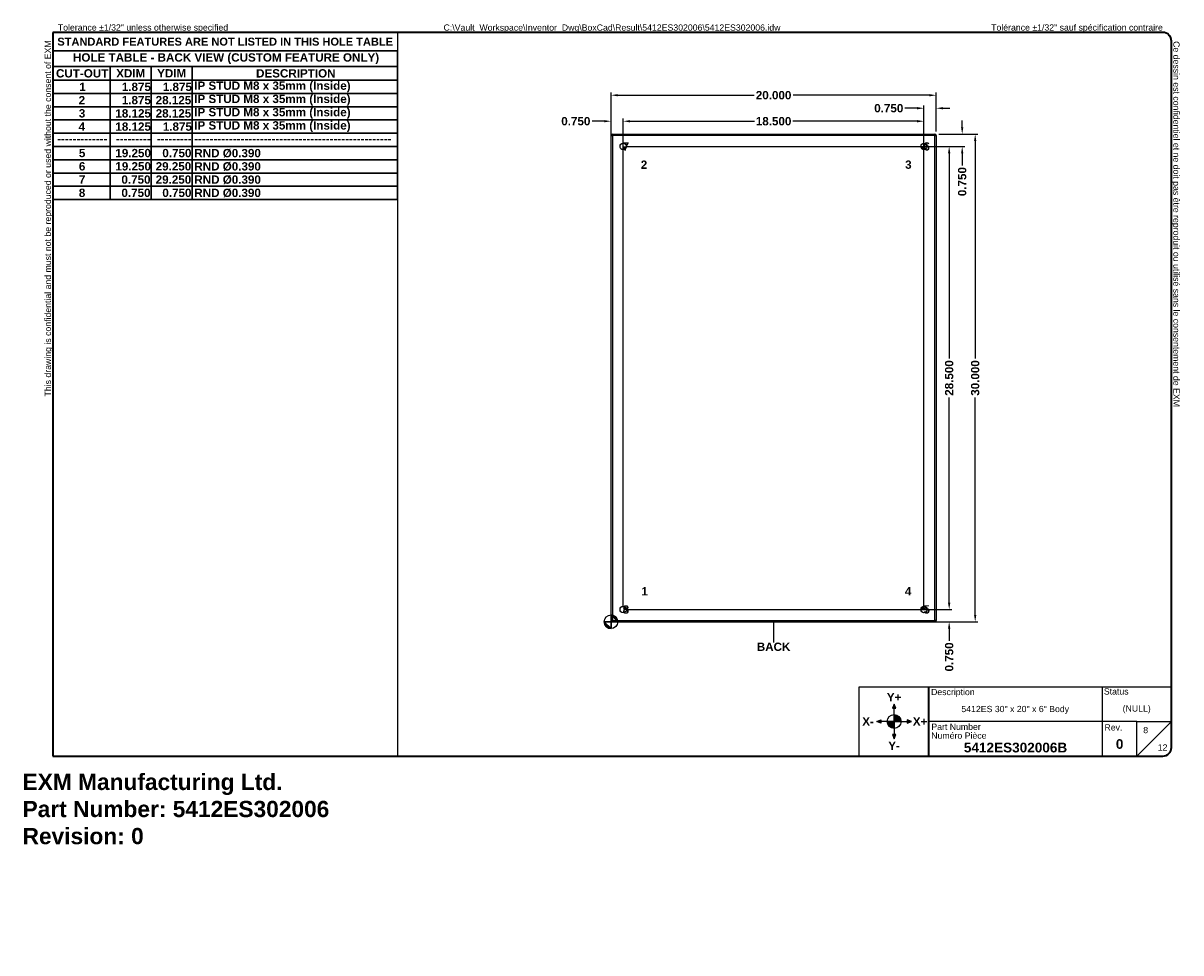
# Model space of a CAD drawing. Header units: inches. Extents: x 0 to 71.2, y -11 to 46.2.
import ezdxf

# ---------------------------------------------------------------- set-up
doc = ezdxf.new("R2010")
doc.units = ezdxf.units.IN
doc.header["$LTSCALE"] = 4.266667
doc.header["$MEASUREMENT"] = 0
doc.layers.get('0').update_dxf_attribs({"lineweight": 25})
for name, color, linetype, lineweight in [('Dimensions(ANSI)', 7, 'Continuous', 25), ('Sketch Geometry(ANSI)', 7, 'Continuous', 25), ('Symbols(ANSI)', 7, 'Continuous', 25), ('Visible Edges(ANSI)', 7, 'Continuous', 25), ('Visible Tangent Edges(ANSI)', 7, 'Continuous', 25)]:
    doc.layers.add(name, color=color, linetype=linetype, lineweight=lineweight)
doc.layers.add('Hatch', color=179, linetype='Continuous', lineweight=9, true_color=0x1e1e47)
doc.styles.add('Current-ANSI', font='arial.ttf')
doc.styles.add('Dimension-ANSI', font='arialbd.ttf')
doc.styles.get("Standard").update_dxf_attribs({"font": 'arialbd.ttf'})
doc.styles.add('Text Style44', font='arialbd.ttf')
doc.dimstyles.new('INCH-ANSI', dxfattribs={"dimscale": 4.266667, "dimtxt": 0.12, "dimasz": 0.098425, "dimexe": 0.04, "dimexo": 0.04, "dimgap": 0.031496, "dimtad": 0, "dimtih": 1, "dimtoh": 1, "dimdec": 3, "dimzin": 0, "dimdsep": 46, "dimtxsty": 'Dimension-ANSI', "dimcen": 0.09, "dimdle": 0.312, "dimclrd": 179, "dimclre": 179, "dimclrt": 7, "dimadec": 1, "dimazin": 0, "dimtfac": 1, "dimtdec": 3, "dimtofl": 0, "dimtmove": 0, "dimatfit": 3, "dimfxl": 1, "dimtolj": 1, "dimtzin": 4, "dimlwd": 25, "dimlwe": 25, "dimarcsym": 0})
doc.dimstyles.new('INCH-ANSI-VERTICAL', dxfattribs={"dimscale": 4.266667, "dimtxt": 0.12, "dimasz": 0.098425, "dimexe": 0.04, "dimexo": 0.04, "dimgap": 0.031496, "dimtad": 0, "dimtih": 1, "dimtoh": 1, "dimdec": 3, "dimzin": 0, "dimdsep": 46, "dimtxsty": 'Dimension-ANSI', "dimcen": 0.09, "dimdle": 0.312, "dimclrd": 179, "dimclre": 179, "dimclrt": 7, "dimadec": 1, "dimazin": 0, "dimtfac": 1, "dimtdec": 3, "dimtofl": 0, "dimtmove": 0, "dimatfit": 3, "dimfxl": 1, "dimtolj": 1, "dimtzin": 4, "dimlwd": 25, "dimlwe": 25, "dimarcsym": 0})

# ---------------------------------------------------------------- blocks, each defined once
blk = doc.blocks.new('Borders EXM - B (Inch) - B')
at = {"layer": 'Sketch Geometry(ANSI)', "linetype": 'Continuous', "lineweight": 35}
for p, q in [((16.438, 10.692), (0.437, 10.692)), ((0.437, 10.692), (0.437, 0.255)), ((16.562, 0.38), (16.562, 10.567)), ((0.437, 0.255), (16.438, 0.255))]:
    blk.add_line(p, q, dxfattribs=at)
at = {"layer": 'Sketch Geometry(ANSI)'}
for p, q in [((5.406, 10.692), (5.406, 0.255)), ((0.437, 10.428), (5.406, 10.428))]:
    blk.add_line(p, q, dxfattribs=at)
at = {"layer": 'Sketch Geometry(ANSI)', "linetype": 'Continuous', "lineweight": 35}
for centre, start, end in [((16.438, 10.567), 0, 90), ((16.438, 0.38), 270, 0)]:
    blk.add_arc(centre, 0.125, start, end, dxfattribs=at)
at = {"layer": 'Symbols(ANSI)', "color": 7, "char_height": 0.09, "attachment_point": 7, "style": 'Current-ANSI'}
for s, insert, rotation in [('This drawing is confidential and must not be reproduced or used without the consent of EXM', (0.437, 5.442), 90), ('Ce dessin est confidentiel et ne doit pas être reproduit ou utilisé sans le consentement de EXM', (16.562, 10.567), 270)]:
    blk.add_mtext(s, dxfattribs=dict(at, insert=insert, rotation=rotation))
for s, insert in [('Tolerance ±1/32" unless otherwise specified', (0.509, 10.692)), ('Tolérance ±1/32" sauf spécification contraire', (13.963, 10.692))]:
    blk.add_mtext(s, dxfattribs=dict(at, insert=insert))
at = {"layer": 'Symbols(ANSI)', "color": 7, "insert": (2.921, 10.559), "char_height": 0.114, "width": 4.96908, "attachment_point": 5, "style": 'Dimension-ANSI'}
blk.add_mtext('\\fArial|b1|i0;{\\H0.1140;STANDARD FEATURES ARE NOT LISTED IN THIS HOLE TABLE}', dxfattribs=at)
at = {"layer": 'Symbols(ANSI)', "color": 7, "style": 'Current-ANSI'}
blk.add_attdef('FILENAME_AND_PATH_001', (6.069, 10.718), '', height=0.09, dxfattribs=at)
blk = doc.blocks.new('Title Blocks EXM-2 - ANSI B')
at = {"layer": 'Hatch'}
for points in [[(12.725, 0.94), (12.75, 0.94), (12.75, 1)], [(12.775, 0.94), (12.75, 1), (12.75, 0.94)], [(12.56, 0.75), (12.56, 0.775), (12.5, 0.75)], [(12.56, 0.75), (12.5, 0.75), (12.56, 0.725)], [(12.94, 0.75), (13, 0.75), (12.94, 0.775)], [(12.94, 0.75), (12.94, 0.725), (13, 0.75)], [(12.75, 0.56), (12.725, 0.56), (12.75, 0.5)], [(12.75, 0.56), (12.75, 0.5), (12.775, 0.56)]]:
    blk.add_hatch(color=7, dxfattribs=at).paths.add_polyline_path(points)
h = blk.add_hatch(color=7, dxfattribs=at)
edge = h.paths.add_edge_path()
edge.add_line((12.75, 0.85), (12.75, 0.75))
edge.add_line((12.75, 0.75), (12.85, 0.75))
edge.add_arc((12.75, 0.75), 0.1, 0, 90)
h = blk.add_hatch(color=7, dxfattribs=at)
edge = h.paths.add_edge_path()
edge.add_line((12.75, 0.65), (12.75, 0.75))
edge.add_line((12.75, 0.75), (12.65, 0.75))
edge.add_arc((12.75, 0.75), 0.1, 180, 270)
at = {"layer": 'Sketch Geometry(ANSI)'}
for p, q in [((12.249, 1.25), (16.749, 1.25)), ((12.249, 0.25), (12.249, 1.25)), ((15.749, 1.25), (15.749, 0.75)), ((16.749, 1.25), (16.749, 0.375)), ((12.75, 1), (12.725, 0.94)), ((12.725, 0.94), (12.775, 0.94)), ((12.75, 0.85), (12.75, 1)), ((12.775, 0.94), (12.75, 1)), ((12.75, 0.75), (12.75, 0.85)), ((12.5, 0.75), (12.56, 0.775)), ((12.65, 0.75), (12.5, 0.75)), ((12.56, 0.725), (12.5, 0.75)), ((12.56, 0.775), (12.56, 0.725)), ((12.75, 0.75), (12.65, 0.75)), ((12.75, 0.75), (12.85, 0.75)), ((12.75, 0.75), (12.75, 0.65)), ((12.85, 0.75), (13, 0.75)), ((13, 0.75), (12.94, 0.775)), ((12.94, 0.775), (12.94, 0.725)), ((12.94, 0.725), (13, 0.75)), ((15.749, 0.75), (13.249, 0.75)), ((16.249, 0.75), (15.749, 0.75)), ((15.749, 0.75), (15.749, 0.25)), ((16.249, 0.25), (16.249, 0.75)), ((16.249, 0.75), (16.749, 0.75)), ((16.249, 0.25), (16.749, 0.75)), ((12.775, 0.56), (12.725, 0.56)), ((12.725, 0.56), (12.75, 0.5)), ((12.75, 0.65), (12.75, 0.5)), ((12.75, 0.5), (12.775, 0.56)), ((13.249, 0.25), (12.249, 0.25)), ((16.624, 0.25), (13.249, 0.25))]:
    blk.add_line(p, q, dxfattribs=at)
at = {"layer": 'Sketch Geometry(ANSI)', "linetype": 'Continuous', "lineweight": 35}
blk.add_line((13.249, 0.25), (13.249, 1.25), dxfattribs=at)
at = {"layer": 'Sketch Geometry(ANSI)'}
blk.add_circle((12.75, 0.75), 0.1, dxfattribs=at)
blk.add_arc((16.624, 0.375), 0.125, 270, 0, dxfattribs=at)
at = {"layer": 'Symbols(ANSI)', "color": 7}
for s, insert, char_height, attachment_point, style in [('Description', (13.283, 1.103), 0.09, 7, 'Current-ANSI'), ('Status', (15.774, 1.137), 0.09, 7, 'Current-ANSI'), ('\\fArial|b1|i0;Y+', (12.75, 1.1), 0.12, 5, 'Dimension-ANSI'), ('\\fArial|b1|i0;X-', (12.375, 0.75), 0.12, 5, 'Dimension-ANSI'), ('\\fArial|b1|i0;X+', (13.125, 0.75), 0.12, 5, 'Dimension-ANSI'), ('Part Number', (13.287, 0.627), 0.09, 7, 'Current-ANSI'), ('Numéro Pièce', (13.286, 0.5), 0.09, 7, 'Current-ANSI'), ('\\fArial|b1|i0;Y-', (12.75, 0.4), 0.12, 5, 'Dimension-ANSI')]:
    blk.add_mtext(s, dxfattribs=dict(at, insert=insert, char_height=char_height, attachment_point=attachment_point, style=style))
at = {"layer": 'Symbols(ANSI)', "color": 7, "insert": (15.783, 0.618), "char_height": 0.09, "width": 0.25854, "attachment_point": 7, "style": 'Current-ANSI'}
blk.add_mtext('Rev.', dxfattribs=at)
at = {"layer": 'Symbols(ANSI)', "color": 7}
for tag, p, height, style in [('IDW_DESC_IAM_001', (13.72, 0.885), 0.09, 'Current-ANSI'), ('DESIGN_STATE_001', (16.045, 0.893), 0.09, 'Current-ANSI'), ('Sheet_Number_001', (16.342, 0.581), 0.09, 'Current-ANSI'), ('IDW_NAME_IAM_001', (13.756, 0.304), 0.14, 'Text Style44'), ('IDW_REV_001', (15.947, 0.355), 0.14, 'Text Style44'), ('Number_of_sheets_001', (16.551, 0.33), 0.09, 'Current-ANSI')]:
    blk.add_attdef(tag, p, '', height=height, dxfattribs=dict(at, style=style))
blk = doc.blocks.new('Origin Indicator Symbol5')
at = {"layer": 'Dimensions(ANSI)'}
h = blk.add_hatch(color=7, dxfattribs=at)
edge = h.paths.add_edge_path(flags=0)
edge.add_line((8.483, 2.095), (8.385, 2.193))
edge.add_arc((8.483, 2.193), 0.0984, 180, 270)
h = blk.add_hatch(color=7, dxfattribs=at)
edge = h.paths.add_edge_path(flags=0)
edge.add_line((8.483, 2.291), (8.581, 2.193))
edge.add_arc((8.483, 2.193), 0.0984, 0, 90)
at = {"layer": 'Dimensions(ANSI)', "color": 7, "linetype": 'Continuous'}
for p, q in [((8.483, 2.095), (8.385, 2.193)), ((8.483, 2.291), (8.581, 2.193))]:
    blk.add_line(p, q, dxfattribs=at)
at = {"layer": 'Dimensions(ANSI)', "color": 7, "linetype": 'Continuous', "flags": 128}
for points in [[(8.483, 2.193), (8.483, 2.095), (8.385, 2.193), (8.483, 2.193)], [(8.483, 2.193), (8.385, 2.193), (8.483, 2.193), (8.483, 2.193)], [(8.483, 2.193), (8.581, 2.193), (8.483, 2.291), (8.483, 2.193)], [(8.483, 2.193), (8.483, 2.291), (8.483, 2.095), (8.483, 2.193)]]:
    blk.add_lwpolyline(points, dxfattribs=at)
at = {"layer": 'Dimensions(ANSI)', "color": 7, "linetype": 'Continuous'}
blk.add_circle((8.483, 2.193), 0.0984, dxfattribs=at)
for start, end in [(180, 270), (0, 90)]:
    blk.add_arc((8.483, 2.193), 0.0984, start, end, dxfattribs=at)
at = {"layer": 'Dimensions(ANSI)', "color": 7}
for points in [[(8.483, 2.193), (8.483, 2.095), (8.385, 2.193), (8.483, 2.193)], [(8.483, 2.193), (8.385, 2.193), (8.483, 2.193)], [(8.483, 2.193), (8.581, 2.193), (8.483, 2.291), (8.483, 2.193)], [(8.483, 2.193), (8.483, 2.291), (8.483, 2.095), (8.483, 2.193)]]:
    blk.add_solid(points, dxfattribs=at)
blk = doc.blocks.new('Leader Text2')
at = {"layer": 'Symbols(ANSI)', "color": 7, "insert": (8.921, 2.572), "char_height": 0.12, "attachment_point": 7, "style": 'Dimension-ANSI'}
blk.add_mtext('1', dxfattribs=at)
blk = doc.blocks.new('Leader Text3')
at = {"layer": 'Symbols(ANSI)', "color": 7, "insert": (8.912, 8.725), "char_height": 0.12, "attachment_point": 7, "style": 'Dimension-ANSI'}
blk.add_mtext('2', dxfattribs=at)
blk = doc.blocks.new('Leader Text4')
at = {"layer": 'Symbols(ANSI)', "color": 7, "insert": (12.723, 8.724), "char_height": 0.12, "attachment_point": 7, "style": 'Dimension-ANSI'}
blk.add_mtext('3', dxfattribs=at)
blk = doc.blocks.new('Leader Text5')
at = {"layer": 'Symbols(ANSI)', "color": 7, "insert": (12.719, 2.572), "char_height": 0.12, "attachment_point": 7, "style": 'Dimension-ANSI'}
blk.add_mtext('4', dxfattribs=at)
blk = doc.blocks.new('Leader Text6')
at = {"layer": 'Symbols(ANSI)', "color": 7, "insert": (12.987, 2.309), "char_height": 0.12, "attachment_point": 7, "style": 'Dimension-ANSI'}
blk.add_mtext('5', dxfattribs=at)
blk = doc.blocks.new('*D23')
at = {"layer": 'Defpoints', "color": 0, "linetype": 'Continuous', "transparency": 16777216}
for p in [(36.944, 40.157), (36.944, 38.607), (36.194, 9.357)]:
    blk.add_point(p, dxfattribs=at)
at = {"layer": 'Dimensions(ANSI)', "color": 179, "linetype": 'Continuous', "lineweight": 25, "true_color": 0x262658, "transparency": 16777216}
for p, q in [((35.774, 40.157), (35.026, 40.157)), ((36.194, 9.528), (36.194, 40.328)), ((36.944, 38.778), (36.944, 40.328)), ((37.364, 40.157), (37.784, 40.157))]:
    blk.add_line(p, q, dxfattribs=at)
at = {"layer": 'Dimensions(ANSI)', "color": 179, "linetype": 'Continuous', "true_color": 0x262658, "transparency": 16777216}
for points in [[(35.774, 40.227), (35.774, 40.087), (36.194, 40.157)], [(37.364, 40.227), (37.364, 40.087), (36.944, 40.157)]]:
    blk.add_solid(points, dxfattribs=at)
at = {"layer": 'Dimensions(ANSI)', "color": 7, "linetype": 'Continuous', "lineweight": 25, "transparency": 16777216, "insert": (34.029, 40.157), "char_height": 0.512, "attachment_point": 5, "style": 'Dimension-ANSI'}
blk.add_mtext('\\A1;0.750', dxfattribs=at)
blk = doc.blocks.new('*D24')
at = {"layer": 'Defpoints', "color": 0, "linetype": 'Continuous', "transparency": 16777216}
for p in [(36.946, 10.107), (56.994, 10.107), (36.196, 9.357)]:
    blk.add_point(p, dxfattribs=at)
at = {"layer": 'Dimensions(ANSI)', "color": 179, "linetype": 'Continuous', "lineweight": 25, "true_color": 0x262658, "transparency": 16777216}
for p, q in [((56.994, 10.527), (56.994, 10.947)), ((37.117, 10.107), (57.165, 10.107)), ((36.367, 9.357), (57.165, 9.357)), ((56.994, 8.937), (56.994, 8.189))]:
    blk.add_line(p, q, dxfattribs=at)
at = {"layer": 'Dimensions(ANSI)', "color": 179, "linetype": 'Continuous', "true_color": 0x262658, "transparency": 16777216}
for points in [[(56.924, 10.527), (57.064, 10.527), (56.994, 10.107)], [(56.924, 8.937), (57.064, 8.937), (56.994, 9.357)]]:
    blk.add_solid(points, dxfattribs=at)
at = {"layer": 'Dimensions(ANSI)', "color": 7, "linetype": 'Continuous', "lineweight": 25, "transparency": 16777216, "insert": (56.994, 7.192), "char_height": 0.512, "attachment_point": 5, "rotation": 90, "style": 'Dimension-ANSI'}
blk.add_mtext('\\A1;0.750', dxfattribs=at)
blk = doc.blocks.new('Leader Text7')
at = {"layer": 'Symbols(ANSI)', "color": 7, "insert": (12.987, 8.987), "char_height": 0.12, "attachment_point": 7, "style": 'Dimension-ANSI'}
blk.add_mtext('6', dxfattribs=at)
blk = doc.blocks.new('Leader Text8')
at = {"layer": 'Symbols(ANSI)', "color": 7, "insert": (8.651, 8.989), "char_height": 0.12, "attachment_point": 7, "style": 'Dimension-ANSI'}
blk.add_mtext('7', dxfattribs=at)
blk = doc.blocks.new('*D27')
at = {"layer": 'Defpoints', "color": 0, "linetype": 'Continuous', "transparency": 16777216}
for p in [(55.444, 40.157), (55.444, 38.607), (36.944, 10.107)]:
    blk.add_point(p, dxfattribs=at)
at = {"layer": 'Dimensions(ANSI)', "color": 179, "linetype": 'Continuous', "lineweight": 25, "true_color": 0x262658, "transparency": 16777216}
for p, q in [((36.944, 10.278), (36.944, 40.328)), ((37.364, 40.157), (45.012, 40.157)), ((55.024, 40.157), (47.377, 40.157)), ((55.444, 38.778), (55.444, 40.328))]:
    blk.add_line(p, q, dxfattribs=at)
at = {"layer": 'Dimensions(ANSI)', "color": 179, "linetype": 'Continuous', "true_color": 0x262658, "transparency": 16777216}
for points in [[(37.364, 40.227), (37.364, 40.087), (36.944, 40.157)], [(55.024, 40.227), (55.024, 40.087), (55.444, 40.157)]]:
    blk.add_solid(points, dxfattribs=at)
at = {"layer": 'Dimensions(ANSI)', "color": 7, "linetype": 'Continuous', "lineweight": 25, "transparency": 16777216, "insert": (46.194, 40.157), "char_height": 0.512, "attachment_point": 5, "style": 'Dimension-ANSI'}
blk.add_mtext('\\A1;18.500', dxfattribs=at)
blk = doc.blocks.new('*D28')
at = {"layer": 'Defpoints', "color": 0, "linetype": 'Continuous', "transparency": 16777216}
for p in [(55.446, 38.607), (56.994, 38.607), (55.446, 10.107)]:
    blk.add_point(p, dxfattribs=at)
at = {"layer": 'Dimensions(ANSI)', "color": 179, "linetype": 'Continuous', "lineweight": 25, "true_color": 0x262658, "transparency": 16777216}
for p, q in [((55.617, 38.607), (57.165, 38.607)), ((56.994, 38.187), (56.994, 25.559)), ((56.994, 10.527), (56.994, 23.155)), ((55.617, 10.107), (57.165, 10.107))]:
    blk.add_line(p, q, dxfattribs=at)
at = {"layer": 'Dimensions(ANSI)', "color": 179, "linetype": 'Continuous', "true_color": 0x262658, "transparency": 16777216}
for points in [[(56.924, 38.187), (57.064, 38.187), (56.994, 38.607)], [(56.924, 10.527), (57.064, 10.527), (56.994, 10.107)]]:
    blk.add_solid(points, dxfattribs=at)
at = {"layer": 'Dimensions(ANSI)', "color": 7, "linetype": 'Continuous', "lineweight": 25, "transparency": 16777216, "insert": (56.994, 24.357), "char_height": 0.512, "attachment_point": 5, "rotation": 90, "style": 'Dimension-ANSI'}
blk.add_mtext('\\A1;28.500', dxfattribs=at)
blk = doc.blocks.new('Leader Text9')
at = {"layer": 'Symbols(ANSI)', "color": 7, "insert": (8.651, 2.308), "char_height": 0.12, "attachment_point": 7, "style": 'Dimension-ANSI'}
blk.add_mtext('8', dxfattribs=at)
blk = doc.blocks.new('*D30')
at = {"layer": 'Defpoints', "color": 0, "linetype": 'Continuous', "transparency": 16777216}
for p in [(56.194, 40.957), (56.194, 39.357), (55.444, 10.107)]:
    blk.add_point(p, dxfattribs=at)
at = {"layer": 'Dimensions(ANSI)', "color": 179, "linetype": 'Continuous', "lineweight": 25, "true_color": 0x262658, "transparency": 16777216}
for p, q in [((55.024, 40.957), (54.276, 40.957)), ((55.444, 10.278), (55.444, 41.128)), ((56.194, 39.528), (56.194, 41.128)), ((56.614, 40.957), (57.034, 40.957))]:
    blk.add_line(p, q, dxfattribs=at)
at = {"layer": 'Dimensions(ANSI)', "color": 179, "linetype": 'Continuous', "true_color": 0x262658, "transparency": 16777216}
for points in [[(55.024, 41.027), (55.024, 40.887), (55.444, 40.957)], [(56.614, 41.027), (56.614, 40.887), (56.194, 40.957)]]:
    blk.add_solid(points, dxfattribs=at)
at = {"layer": 'Dimensions(ANSI)', "color": 7, "linetype": 'Continuous', "lineweight": 25, "transparency": 16777216, "insert": (53.279, 40.957), "char_height": 0.512, "attachment_point": 5, "style": 'Dimension-ANSI'}
blk.add_mtext('\\A1;0.750', dxfattribs=at)
blk = doc.blocks.new('*D31')
at = {"layer": 'Defpoints', "color": 0, "linetype": 'Continuous', "transparency": 16777216}
for p in [(56.196, 39.357), (57.794, 39.357), (36.946, 38.607)]:
    blk.add_point(p, dxfattribs=at)
at = {"layer": 'Dimensions(ANSI)', "color": 179, "linetype": 'Continuous', "lineweight": 25, "true_color": 0x262658, "transparency": 16777216}
for p, q in [((57.794, 39.777), (57.794, 40.197)), ((56.367, 39.357), (57.965, 39.357)), ((37.117, 38.607), (57.965, 38.607)), ((57.794, 38.187), (57.794, 37.439))]:
    blk.add_line(p, q, dxfattribs=at)
at = {"layer": 'Dimensions(ANSI)', "color": 179, "linetype": 'Continuous', "true_color": 0x262658, "transparency": 16777216}
for points in [[(57.724, 39.777), (57.864, 39.777), (57.794, 39.357)], [(57.724, 38.187), (57.864, 38.187), (57.794, 38.607)]]:
    blk.add_solid(points, dxfattribs=at)
at = {"layer": 'Dimensions(ANSI)', "color": 7, "linetype": 'Continuous', "lineweight": 25, "transparency": 16777216, "insert": (57.794, 36.442), "char_height": 0.512, "attachment_point": 5, "rotation": 90, "style": 'Dimension-ANSI'}
blk.add_mtext('\\A1;0.750', dxfattribs=at)
blk = doc.blocks.new('*D32')
at = {"layer": 'Defpoints', "color": 0, "linetype": 'Continuous', "transparency": 16777216}
for p in [(56.194, 41.757), (56.194, 39.357), (36.194, 9.357)]:
    blk.add_point(p, dxfattribs=at)
at = {"layer": 'Dimensions(ANSI)', "color": 179, "linetype": 'Continuous', "lineweight": 25, "true_color": 0x262658, "transparency": 16777216}
for p, q in [((36.194, 9.528), (36.194, 41.928)), ((36.614, 41.757), (44.993, 41.757)), ((55.774, 41.757), (47.396, 41.757)), ((56.194, 39.528), (56.194, 41.928))]:
    blk.add_line(p, q, dxfattribs=at)
at = {"layer": 'Dimensions(ANSI)', "color": 179, "linetype": 'Continuous', "true_color": 0x262658, "transparency": 16777216}
for points in [[(36.614, 41.827), (36.614, 41.687), (36.194, 41.757)], [(55.774, 41.827), (55.774, 41.687), (56.194, 41.757)]]:
    blk.add_solid(points, dxfattribs=at)
at = {"layer": 'Dimensions(ANSI)', "color": 7, "linetype": 'Continuous', "lineweight": 25, "transparency": 16777216, "insert": (46.194, 41.757), "char_height": 0.512, "attachment_point": 5, "style": 'Dimension-ANSI'}
blk.add_mtext('\\A1;20.000', dxfattribs=at)
blk = doc.blocks.new('*D33')
at = {"layer": 'Defpoints', "color": 0, "linetype": 'Continuous', "transparency": 16777216}
for p in [(56.196, 39.357), (58.594, 39.357), (36.196, 9.357)]:
    blk.add_point(p, dxfattribs=at)
at = {"layer": 'Dimensions(ANSI)', "color": 179, "linetype": 'Continuous', "lineweight": 25, "true_color": 0x262658, "transparency": 16777216}
for p, q in [((56.367, 39.357), (58.765, 39.357)), ((58.594, 38.937), (58.594, 25.554)), ((58.594, 9.777), (58.594, 23.16)), ((36.367, 9.357), (58.765, 9.357))]:
    blk.add_line(p, q, dxfattribs=at)
at = {"layer": 'Dimensions(ANSI)', "color": 179, "linetype": 'Continuous', "true_color": 0x262658, "transparency": 16777216}
for points in [[(58.524, 38.937), (58.664, 38.937), (58.594, 39.357)], [(58.524, 9.777), (58.664, 9.777), (58.594, 9.357)]]:
    blk.add_solid(points, dxfattribs=at)
at = {"layer": 'Dimensions(ANSI)', "color": 7, "linetype": 'Continuous', "lineweight": 25, "transparency": 16777216, "insert": (58.594, 24.357), "char_height": 0.512, "attachment_point": 5, "rotation": 90, "style": 'Dimension-ANSI'}
blk.add_mtext('\\A1;30.000', dxfattribs=at)
blk = doc.blocks.new('Table4')
at = {"layer": 'Symbols(ANSI)', "color": 7, "lineweight": 30}
for p, q in [((0.438, 10.428), (5.406, 10.428)), ((0.438, 10.428), (0.438, 10.202)), ((5.406, 10.428), (5.406, 10.202)), ((0.438, 10.202), (5.406, 10.202)), ((0.438, 10.202), (0.438, 10.003)), ((1.264, 10.202), (1.264, 10.003)), ((1.855, 10.202), (1.855, 10.003)), ((2.445, 10.202), (2.445, 10.003)), ((5.406, 10.202), (5.406, 10.003)), ((0.438, 10.003), (5.406, 10.003)), ((0.438, 10.003), (0.438, 8.283)), ((1.264, 10.003), (1.264, 8.283)), ((1.855, 10.003), (1.855, 8.283)), ((2.445, 10.003), (2.445, 8.283)), ((5.406, 10.003), (5.406, 8.283)), ((0.438, 9.812), (5.406, 9.812)), ((0.438, 9.621), (5.406, 9.621)), ((0.438, 9.43), (5.406, 9.43)), ((0.438, 9.239), (5.406, 9.239)), ((0.438, 9.048), (5.406, 9.048)), ((0.438, 8.857), (5.406, 8.857)), ((0.438, 8.665), (5.406, 8.665)), ((0.438, 8.474), (5.406, 8.474)), ((0.438, 8.283), (5.406, 8.283))]:
    blk.add_line(p, q, dxfattribs=at)
at = {"layer": 'Symbols(ANSI)', "color": 7, "char_height": 0.12, "attachment_point": 7, "style": 'Dimension-ANSI'}
for s, insert in [('HOLE TABLE - BACK VIEW (CUSTOM FEATURE ONLY)', (0.727, 10.236)), ('CUT-OUT', (0.482, 10.041)), ('XDIM', (1.35, 10.043)), ('YDIM', (1.94, 10.043)), ('DESCRIPTION', (3.366, 10.041)), ('1', (0.818, 9.848)), ('1.875', (1.431, 9.846)), ('1.875', (2.022, 9.846)), ('IP STUD M8 x 35mm (Inside)', (2.475, 9.829)), ('2', (0.809, 9.656)), ('1.875', (1.431, 9.655)), ('28.125', (1.919, 9.655)), ('IP STUD M8 x 35mm (Inside)', (2.475, 9.638)), ('3', (0.811, 9.464)), ('18.125', (1.338, 9.464)), ('28.125', (1.919, 9.464)), ('IP STUD M8 x 35mm (Inside)', (2.475, 9.447)), ('4', (0.808, 9.274)), ('18.125', (1.338, 9.273)), ('1.875', (2.022, 9.273)), ('IP STUD M8 x 35mm (Inside)', (2.475, 9.256)), ('-------------', (0.498, 9.1)), ('---------', (1.345, 9.1)), ('---------', (1.935, 9.1)), ('---------------------------------------------------', (2.473, 9.1)), ('5', (0.812, 8.892)), ('19.250', (1.338, 8.891)), ('0.750', (2.015, 8.891)), ('RND Ø0.390', (2.476, 8.886)), ('6', (0.812, 8.7)), ('19.250', (1.338, 8.7)), ('29.250', (1.919, 8.7)), ('RND Ø0.390', (2.476, 8.695)), ('7', (0.812, 8.511)), ('0.750', (1.425, 8.509)), ('29.250', (1.919, 8.509)), ('RND Ø0.390', (2.476, 8.504)), ('8', (0.811, 8.318)), ('0.750', (1.425, 8.318)), ('0.750', (2.015, 8.318)), ('RND Ø0.390', (2.476, 8.313))]:
    blk.add_mtext(s, dxfattribs=dict(at, insert=insert))
blk = doc.blocks.new('BACK')
at = {"layer": 'Sketch Geometry(ANSI)'}
blk.add_line((0, 0.15), (0, -0.15), dxfattribs=at)
at = {"layer": 'Symbols(ANSI)', "color": 7, "insert": (0, -0.212), "char_height": 0.12, "attachment_point": 5, "style": 'Dimension-ANSI'}
blk.add_mtext('\\fArial|b1|i0;BACK', dxfattribs=at)

msp = doc.modelspace()

# ---------------------------------------------------------------- linework, layer by layer
at = {"layer": 'Visible Edges(ANSI)'}
for p, q in [((36.1942, 9.441), (36.1942, 39.273)), ((36.2782, 39.357), (56.1102, 39.357)), ((56.1942, 39.273), (56.1942, 9.441)), ((37.0604, 38.4503), (37.0604, 38.4598)), ((37.0914, 38.4908), (37.1009, 38.4908)), ((55.2876, 38.4908), (55.2971, 38.4908)), ((55.3281, 38.4598), (55.3281, 38.4503)), ((37.0604, 10.2541), (37.0604, 10.2636)), ((37.1009, 10.2231), (37.0914, 10.2231)), ((55.2971, 10.2231), (55.2876, 10.2231)), ((55.3281, 10.2636), (55.3281, 10.2541)), ((36.2782, 9.357), (56.1102, 9.357))]:
    msp.add_line(p, q, dxfattribs=at)
for centre in [(36.9442, 38.607), (55.4442, 38.607), (36.9442, 10.107), (55.4442, 10.107)]:
    msp.add_circle(centre, 0.195, dxfattribs=at)
for centre, radius, start, end in [((36.2782, 39.273), 0.084, 90, 180), ((56.1102, 39.273), 0.084, 0, 90), ((37.0914, 38.4598), 0.031, 90, 180), ((55.2971, 38.4598), 0.031, 0, 90), ((37.0914, 10.2541), 0.031, 180, 270), ((55.2971, 10.2541), 0.031, 270, 0), ((36.2782, 9.441), 0.084, 180, 270), ((56.1102, 9.441), 0.084, 270, 0)]:
    msp.add_arc(centre, radius, start, end, dxfattribs=at)
at = {"layer": 'Visible Tangent Edges(ANSI)'}
for p, q in [((36.1942, 39.273), (36.2782, 39.273)), ((36.2782, 39.273), (36.2782, 39.357)), ((36.2782, 39.273), (36.2782, 9.441)), ((56.1102, 39.273), (36.2782, 39.273)), ((56.1102, 39.357), (56.1102, 39.273)), ((56.1102, 39.273), (56.1942, 39.273)), ((56.1102, 9.441), (56.1102, 39.273)), ((36.9764, 38.5748), (37.1366, 38.5748)), ((36.9764, 38.5748), (37.0914, 38.4908)), ((37.0604, 38.4598), (36.9764, 38.5748)), ((36.9764, 38.5748), (36.9764, 38.4146)), ((55.2519, 38.5748), (55.4121, 38.5748)), ((55.4121, 38.4146), (55.4121, 38.5748)), ((36.9764, 10.2993), (36.9764, 10.1391)), ((37.1366, 10.1391), (36.9764, 10.1391)), ((55.4121, 10.1391), (55.2519, 10.1391)), ((55.4121, 10.1391), (55.2971, 10.2231)), ((55.3281, 10.2541), (55.4121, 10.1391)), ((55.4121, 10.1391), (55.4121, 10.2993)), ((36.2782, 9.441), (36.1942, 9.441)), ((36.2782, 9.441), (36.2782, 9.357)), ((36.2782, 9.441), (56.1102, 9.441)), ((56.1942, 9.441), (56.1102, 9.441)), ((56.1102, 9.357), (56.1102, 9.441))]:
    msp.add_line(p, q, dxfattribs=at)
for points, knots in [([(55.4121, 38.5748), (55.4065, 38.5707), (55.4008, 38.5666), (55.3825, 38.5532), (55.3699, 38.544), (55.3476, 38.5277), (55.3379, 38.5206), (55.3211, 38.5084), (55.314, 38.5032), (55.3041, 38.4959), (55.3008, 38.4935), (55.2977, 38.4913), (55.2971, 38.4908), (55.2971, 38.4908)], [-0.0010801, -0.0010801, -0.0010801, -0.0010801, 0.05946492, 0.05946492, 0.19738492, 0.19738492, 0.31435444, 0.31435444, 0.42023509, 0.42023509, 0.50293545, 0.50293545, 0.55462317, 0.55462317, 0.55462317, 0.55462317]), ([(55.3281, 38.4598), (55.3281, 38.4598), (55.3285, 38.4604), (55.3308, 38.4635), (55.3332, 38.4668), (55.3405, 38.4768), (55.3457, 38.4839), (55.3579, 38.5007), (55.365, 38.5104), (55.3812, 38.5326), (55.3904, 38.5452), (55.4039, 38.5636), (55.408, 38.5692), (55.4121, 38.5748)], [-0.55462317, -0.55462317, -0.55462317, -0.55462317, -0.50293545, -0.50293545, -0.42023509, -0.42023509, -0.31435444, -0.31435444, -0.19738492, -0.19738492, -0.05946492, -0.05946492, 0.0010801, 0.0010801, 0.0010801, 0.0010801]), ([(37.0604, 10.2541), (37.0604, 10.2541), (37.0599, 10.2535), (37.0577, 10.2504), (37.0552, 10.2471), (37.048, 10.2371), (37.0428, 10.23), (37.0305, 10.2133), (37.0234, 10.2035), (37.0072, 10.1813), (36.998, 10.1687), (36.9846, 10.1504), (36.9805, 10.1447), (36.9764, 10.1391)], [-0.55462317, -0.55462317, -0.55462317, -0.55462317, -0.50293545, -0.50293545, -0.42023509, -0.42023509, -0.31435444, -0.31435444, -0.19738492, -0.19738492, -0.05946492, -0.05946492, 0.0010801, 0.0010801, 0.0010801, 0.0010801]), ([(36.9764, 10.1391), (36.982, 10.1432), (36.9876, 10.1473), (37.006, 10.1607), (37.0186, 10.1699), (37.0408, 10.1862), (37.0505, 10.1933), (37.0673, 10.2055), (37.0744, 10.2107), (37.0843, 10.218), (37.0877, 10.2204), (37.0908, 10.2226), (37.0914, 10.2231), (37.0914, 10.2231)], [-0.0010801, -0.0010801, -0.0010801, -0.0010801, 0.05946492, 0.05946492, 0.19738492, 0.19738492, 0.31435444, 0.31435444, 0.42023509, 0.42023509, 0.50293545, 0.50293545, 0.55462317, 0.55462317, 0.55462317, 0.55462317])]:
    msp.add_open_spline(points, degree=3, knots=knots, dxfattribs=at)

# ---------------------------------------------------------------- block references
at = {"xscale": 4.266666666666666, "yscale": 4.266666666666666, "zscale": 4.266666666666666}
for name, p, values in [('Borders EXM - B (Inch) - B', (0, 0), {'FILENAME_AND_PATH_001': 'C:\\Vault_Workspace\\Inventor_Dwg\\BoxCad\\Result\\5412ES302006\\5412ES302006.idw'}), ('Title Blocks EXM-2 - ANSI B', (-0.795, 0.0194), {'IDW_REV_001': '0', 'Sheet_Number_001': '8', 'Number_of_sheets_001': '12', 'IDW_DESC_IAM_001': '5412ES 30" x 20" x 6" Body', 'DESIGN_STATE_001': '(NULL)', 'IDW_NAME_IAM_001': '5412ES302006B'})]:
    msp.add_blockref(name, p, dxfattribs=at).add_auto_attribs(values)
for name, p in [('Table4', (0, 0)), ('BACK', (46.1942, 8.7186))]:
    msp.add_blockref(name, p, dxfattribs=at)
at = {"layer": 'Dimensions(ANSI)', "xscale": 4.266666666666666, "yscale": 4.266666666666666, "zscale": 4.266666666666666}
msp.add_blockref('Origin Indicator Symbol5', (0, 0), dxfattribs=at)
at = {"layer": 'Symbols(ANSI)', "xscale": 4.266666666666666, "yscale": 4.266666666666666, "zscale": 4.266666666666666}
for name in ['Leader Text8', 'Leader Text7', 'Leader Text3', 'Leader Text4', 'Leader Text2', 'Leader Text5', 'Leader Text9', 'Leader Text6']:
    msp.add_blockref(name, (0, 0), dxfattribs=at)

# ---------------------------------------------------------------- texts
at = {"insert": (0, 0), "char_height": 1, "attachment_point": 1}
msp.add_mtext_dynamic_manual_height_columns('EXM Manufacturing Ltd.\\PPart Number: 5412ES302006\\PRevision: 0', width=6.990976, gutter_width=1, heights=[0], dxfattribs=at).dxf.set("width", 100)

# ---------------------------------------------------------------- dimensions: what is measured, and where the dimension line sits
at = {"layer": 'Dimensions(ANSI)', "color": 179, "linetype": 'Continuous', "lineweight": 25, "true_color": 0x262658}
for base, p1, p2, angle, dimstyle, picture, middle in [((56.1942, 41.757), (36.1942, 9.357), (56.1942, 39.357), 180, 'INCH-ANSI', '*D32', (46.1942, 41.757)), ((56.1942, 40.957), (55.4442, 10.107), (56.1942, 39.357), 180, 'INCH-ANSI', '*D30', (53.2792, 40.957)), ((36.9442, 40.157), (36.1942, 9.357), (36.9442, 38.607), 180, 'INCH-ANSI', '*D23', (34.0292, 40.157)), ((55.4442, 40.157), (36.9442, 10.107), (55.4442, 38.607), 180, 'INCH-ANSI', '*D27', (46.1942, 40.157)), ((57.7942, 39.357), (36.9464, 38.607), (56.1964, 39.357), 90, 'INCH-ANSI-VERTICAL', '*D31', (57.7942, 36.4419)), ((58.5942, 39.357), (36.1964, 9.357), (56.1964, 39.357), 90, 'INCH-ANSI-VERTICAL', '*D33', (58.5942, 24.357)), ((56.9942, 38.607), (55.4464, 10.107), (55.4464, 38.607), 90, 'INCH-ANSI-VERTICAL', '*D28', (56.9942, 24.357)), ((56.9942, 10.107), (36.1964, 9.357), (36.9464, 10.107), 90, 'INCH-ANSI-VERTICAL', '*D24', (56.9942, 7.1919))]:
    dim = msp.add_linear_dim(base=base, p1=p1, p2=p2, angle=angle, dimstyle=dimstyle, override={"dimgap": 0.031496, "dimtih": 0, "dimtoh": 0, "dimdec": 3, "dimtol": 0, "dimlim": 0, "dimtp": 0, "dimtm": 0, "dimtdec": 3, "dimatfit": 1}, dxfattribs=at)
    dim.commit()
    dim.dimension.update_dxf_attribs({"geometry": picture, "text_midpoint": middle, "dimtype": 160})

doc.saveas('drawing.dxf')
